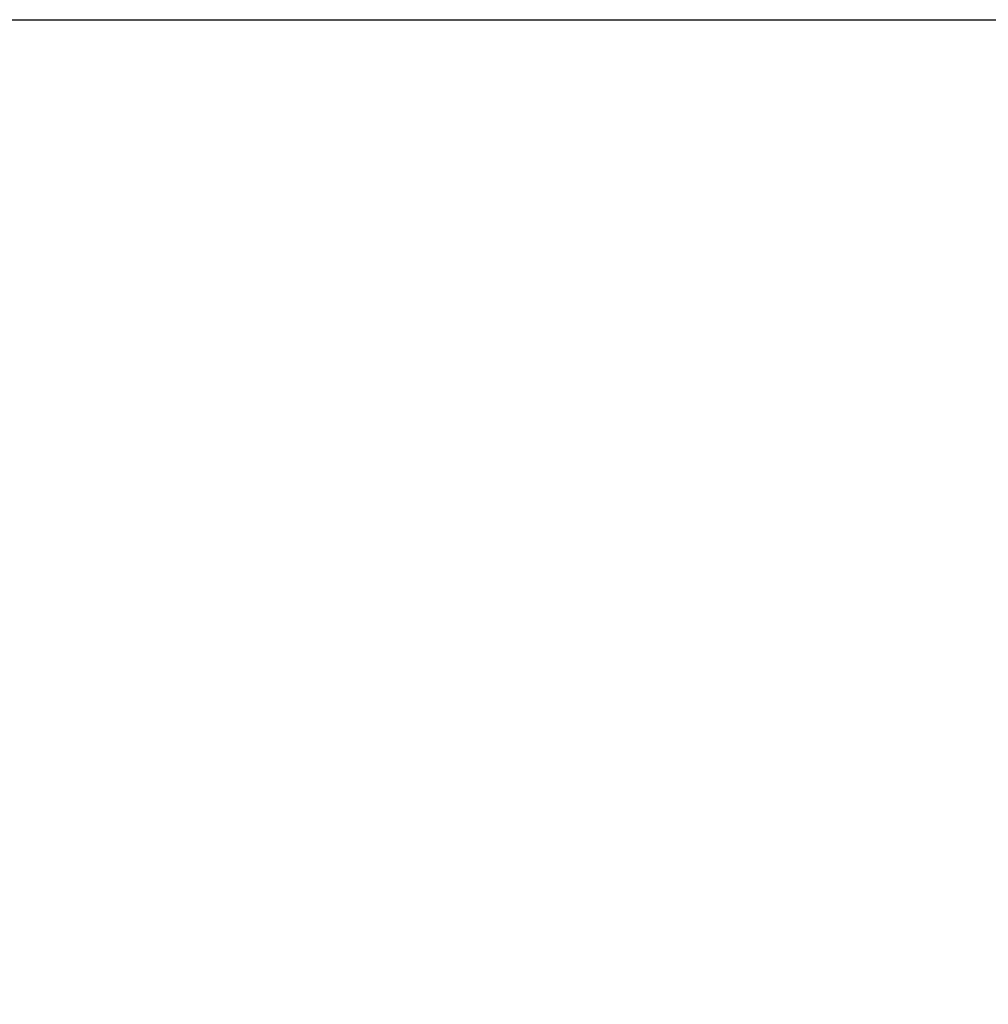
# Paper-space layout '4M DUO In Ground Anchor' of a CAD drawing. Header units: millimetres. Extents: x 20 to 26560, y 40 to 17993.
# Tile 46 of 89: x 13327 to 14027, y 5935 to 6648. Entities that reach past the tile are written whole.
import ezdxf

# ---------------------------------------------------------------- set-up
doc = ezdxf.new("R2010")
doc.units = ezdxf.units.MM
doc.layers.add('COMPONENT_GEOMETRY', color=7, linetype='Continuous')
doc.styles.add('SLDTEXTSTYLE0', font='TXT', dxfattribs={"width": 0.75})
doc.dimstyles.new('SLDDIMSTYLE0', dxfattribs={"dimtxt": 150, "dimasz": 6.604, "dimexe": 0, "dimexo": 0.0625, "dimgap": 37.5, "dimtad": 0, "dimtih": 1, "dimtoh": 1, "dimdec": 0, "dimlfac": 0.5, "dimrnd": 1e-09, "dimzin": 12, "dimdsep": 46, "dimtxsty": 'SLDTEXTSTYLE0', "dimsah": 1, "dimcen": 0.09, "dimadec": 0, "dimazin": 3, "dimtfac": 1, "dimtdec": 0, "dimtofl": 0, "dimtmove": 0, "dimatfit": 3, "dimfxl": 1, "dimfrac": 2, "dimtolj": 1, "dimtzin": 12, "dimarcsym": 0})

# ---------------------------------------------------------------- blocks, each defined once
blk = doc.blocks.new('_D_18')
at = {"layer": 'COMPONENT_GEOMETRY', "color": 7, "ltscale": 2}
for p, q in [((16972.58, 6647.65), (14872.65, 6647.65)), ((14879, 6647.65), (14879, 4583.55)), ((14879, 2281.33), (14879, 4345.43)), ((9299, 2281.33), (14885.35, 2281.33))]:
    blk.add_line(p, q, dxfattribs=at)
for points in [[(14879, 6647.65), (14877.98, 6641.05), (14880.01, 6641.05)], [(14879, 2281.33), (14880.01, 2287.93), (14877.98, 2287.93)]]:
    blk.add_solid(points, dxfattribs=at)
at = {"layer": 'COMPONENT_GEOMETRY', "color": 7, "ltscale": 2, "insert": (14657.33, 4538.79), "char_height": 150, "attachment_point": 1, "style": 'SLDTEXTSTYLE0'}
blk.add_mtext('2183', dxfattribs=at)

psp = doc.layouts.new('4M DUO In Ground Anchor')

# ---------------------------------------------------------------- linework, layer by layer
at = {"color": 7, "linetype": 'Continuous', "lineweight": 25, "ltscale": 2}
psp.add_line((12975.38, 6647.65), (15803.62, 6647.65), dxfattribs=at)

# ---------------------------------------------------------------- dimensions: what is measured, and where the dimension line sits
at = {"layer": 'COMPONENT_GEOMETRY', "color": 7, "ltscale": 2}
dim = psp.add_linear_dim(base=(14879, 2281.33), p1=(16975.12, 6647.65), p2=(9296.46, 2281.33), angle=90, dimstyle='SLDDIMSTYLE0', dxfattribs=at)
dim.commit()
dim.dimension.update_dxf_attribs({"geometry": '_D_18', "text_midpoint": (14879, 4464.49), "dimtype": 160})

doc.saveas('drawing.dxf')
